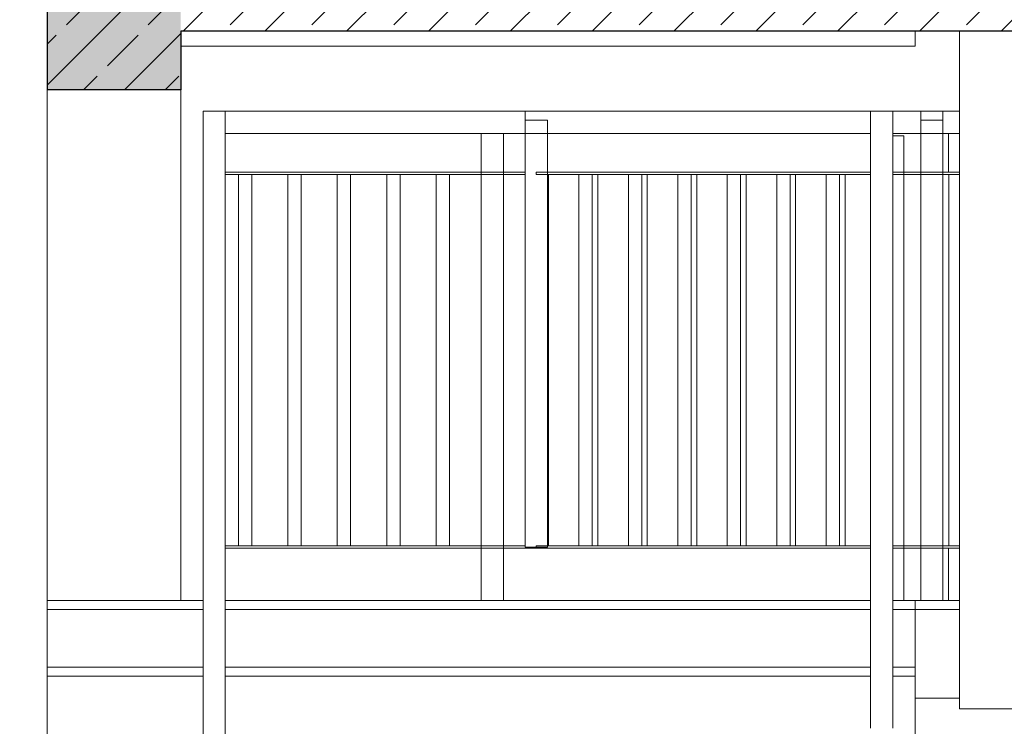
# Model space of a CAD drawing. Header units: centimetres. Extents: x -1103 to 10505, y -997 to 1780.
# Tile 26 of 102: x 1741 to 1962, y 481 to 640. Entities that reach past the tile are written whole.
import ezdxf

# ---------------------------------------------------------------- set-up
doc = ezdxf.new("R2010")
doc.units = ezdxf.units.CM
doc.header["$LTSCALE"] = 0.1
doc.header["$MEASUREMENT"] = 0
doc.linetypes.add('Wipeout_Contour', pattern=[1000, 0, -1000])
for name, color, linetype in [('2_barierki.K_IR', 7, 'Continuous'), ('2_barierki.PW_IR', 7, 'Continuous'), ('2_schody.K_IR', 7, 'Continuous'), ('2_stropy.ISTN', 7, 'Continuous'), ('2_słupy.K_IR', 7, 'Continuous'), ('2_ściany.K_IR', 7, 'Continuous'), ('5_wymiary.K_IR', 7, 'Continuous')]:
    doc.layers.add(name, color=color, linetype=linetype)
doc.styles.add('GENERATED_STYLE_3', font='txt')
doc.dimstyles.new('GENERATED_STYLE__1', dxfattribs={"dimtxt": 18, "dimasz": 9.178744, "dimexe": 0.18, "dimexo": 2, "dimgap": 0.09, "dimtad": 1, "dimtih": 1, "dimtoh": 1, "dimdec": 0, "dimzin": 0, "dimdsep": 46, "dimtxsty": 'GENERATED_STYLE_3', "dimblk": 'ARROWHEAD_2', "dimblk1": 'ARROWHEAD_2', "dimblk2": 'ARROWHEAD_2', "dimcen": 0.09, "dimclrd": 1, "dimclre": 1, "dimclrt": 1, "dimadec": 1, "dimazin": 0, "dimtfac": 1, "dimtdec": 4, "dimtmove": 0, "dimatfit": 3, "dimfxl": 1, "dimtolj": 1, "dimtzin": 0, "dimarcsym": 0})
doc.dimstyles.new('GENERATED_STYLE__2', dxfattribs={"dimtxt": 18, "dimasz": 9.178744, "dimexe": 0.18, "dimexo": 2, "dimgap": 0.09, "dimtad": 1, "dimdec": 0, "dimzin": 0, "dimdsep": 46, "dimtxsty": 'GENERATED_STYLE_3', "dimblk": 'ARROWHEAD_2', "dimblk1": 'ARROWHEAD_2', "dimblk2": 'ARROWHEAD_2', "dimcen": 0.09, "dimclrd": 1, "dimclre": 1, "dimclrt": 1, "dimadec": 1, "dimazin": 0, "dimtfac": 1, "dimtdec": 4, "dimtmove": 0, "dimatfit": 3, "dimfxl": 1, "dimtolj": 1, "dimtzin": 0, "dimarcsym": 0})
pattern_1 = [(45, (0, 0), (-9.19239, 9.19239), []), (45, (-4.596, 4.596), (-9.19239, 9.19239), [9.75, -3.25])]

# ---------------------------------------------------------------- blocks, each defined once
blk = doc.blocks.new('ElemPrzekroju_21_1')
at = {"layer": '2_słupy.K_IR', "color": 252, "linetype": 'Continuous', "lineweight": 0}
for p, q in [((1746.85, 509.5), (1746.85, 624.33)), ((1776.85, 509.5), (1776.85, 624.33))]:
    blk.add_line(p, q, dxfattribs=at)
blk = doc.blocks.new('ElemPrzekroju_84_1')
at = {"layer": '2_schody.K_IR', "color": 7, "linetype": 'Continuous', "lineweight": 15}
for p, q in [((1781.85, 509.5), (1746.85, 509.5)), ((1746.85, 507.5), (1746.85, 509.5)), ((1931.85, 509.5), (1786.85, 509.5)), ((1941.85, 509.5), (1936.85, 509.5)), ((1951.86, 509.5), (1941.85, 509.5)), ((1941.85, 507.5), (1941.85, 509.5))]:
    blk.add_line(p, q, dxfattribs=at)
blk = doc.blocks.new('ElemPrzekroju_85_1')
at = {"layer": '2_schody.K_IR', "color": 7, "linetype": 'Continuous', "lineweight": 15}
for p, q in [((1781.85, 494.5), (1746.85, 494.5)), ((1746.85, 492.5), (1746.85, 494.5)), ((1931.85, 494.5), (1786.85, 494.5)), ((1941.85, 494.5), (1936.85, 494.5)), ((1941.85, 492.5), (1941.85, 494.5))]:
    blk.add_line(p, q, dxfattribs=at)
blk = doc.blocks.new('ElemPrzekroju_87_1')
at = {"layer": '2_schody.K_IR', "color": 7, "linetype": 'Continuous', "lineweight": 15}
for p, q in [((1951.86, 637.5), (1951.86, 619.14)), ((2116.86, 619.14), (2116.86, 622.5)), ((1951.86, 617.26), (1951.86, 619.14)), ((2116.86, 619.14), (2116.86, 617.26)), ((1951.86, 615.39), (1951.86, 617.26)), ((1951.86, 613.51), (1951.86, 615.39)), ((2116.86, 617.26), (2116.86, 615.39)), ((2116.86, 615.39), (2116.86, 613.51)), ((1951.86, 611.64), (1951.86, 613.51)), ((2116.86, 613.51), (2116.86, 611.64)), ((1951.86, 609.76), (1951.86, 611.64)), ((2116.86, 611.64), (2116.86, 609.76)), ((1951.86, 607.89), (1951.86, 609.76)), ((2116.86, 609.76), (2116.86, 607.89)), ((1951.86, 606.01), (1951.86, 607.89)), ((2116.86, 607.89), (2116.86, 606.01)), ((1951.86, 604.14), (1951.86, 606.01)), ((1951.86, 601.64), (1951.86, 604.14)), ((2116.86, 606.01), (2116.86, 604.14)), ((2116.86, 604.14), (2116.86, 601.64)), ((1951.86, 599.14), (1951.86, 601.64)), ((2116.86, 601.64), (2116.86, 599.14)), ((1951.86, 596.64), (1951.86, 599.14)), ((2116.86, 599.14), (2116.86, 596.64)), ((1951.86, 594.14), (1951.86, 596.64)), ((2116.86, 596.64), (2116.86, 594.14)), ((1951.86, 591.64), (1951.86, 594.14)), ((2116.86, 594.14), (2116.86, 591.64)), ((1951.86, 589.14), (1951.86, 591.64)), ((2116.86, 591.64), (2116.86, 589.14)), ((1951.86, 587.26), (1951.86, 589.14)), ((2116.86, 589.14), (2116.86, 587.26)), ((1951.86, 585.39), (1951.86, 587.26)), ((2116.86, 587.26), (2116.86, 585.39)), ((1951.86, 583.51), (1951.86, 585.39)), ((2116.86, 585.39), (2116.86, 583.51)), ((1951.86, 581.64), (1951.86, 583.51)), ((2116.86, 583.51), (2116.86, 581.64)), ((1951.86, 579.76), (1951.86, 581.64)), ((1951.86, 577.89), (1951.86, 579.76)), ((2116.86, 581.64), (2116.86, 579.76)), ((2116.86, 579.76), (2116.86, 577.89)), ((1951.86, 576.01), (1951.86, 577.89)), ((2116.86, 577.89), (2116.86, 576.01)), ((1951.86, 574.14), (1951.86, 576.01)), ((2116.86, 576.01), (2116.86, 574.14)), ((1951.86, 571.64), (1951.86, 574.14)), ((2116.86, 574.14), (2116.86, 571.64)), ((1951.86, 569.14), (1951.86, 571.64)), ((2116.86, 571.64), (2116.86, 569.14)), ((1951.86, 566.64), (1951.86, 569.14)), ((2116.86, 569.14), (2116.86, 566.64)), ((1951.86, 564.14), (1951.86, 566.64)), ((2116.86, 566.64), (2116.86, 564.14)), ((1951.86, 561.64), (1951.86, 564.14)), ((2116.86, 564.14), (2116.86, 561.64)), ((1951.86, 559.14), (1951.86, 561.64)), ((2116.86, 561.64), (2116.86, 559.14)), ((1951.86, 557.26), (1951.86, 559.14)), ((2116.86, 559.14), (2116.86, 557.26)), ((1951.86, 555.39), (1951.86, 557.26)), ((1951.86, 553.51), (1951.86, 555.39)), ((2116.86, 557.26), (2116.86, 555.39)), ((2116.86, 555.39), (2116.86, 553.51)), ((1951.86, 551.64), (1951.86, 553.51)), ((2116.86, 553.51), (2116.86, 551.64)), ((1951.86, 549.76), (1951.86, 551.64)), ((2116.86, 551.64), (2116.86, 549.76)), ((1951.86, 547.89), (1951.86, 549.76)), ((2116.86, 549.76), (2116.86, 547.89)), ((1951.86, 546.01), (1951.86, 547.89)), ((2116.86, 547.89), (2116.86, 546.01)), ((1951.86, 544.14), (1951.86, 546.01)), ((2116.86, 546.01), (2116.86, 544.14)), ((1951.86, 542.26), (1951.86, 544.14)), ((1951.86, 540.39), (1951.86, 542.26)), ((2116.86, 544.14), (2116.86, 542.26)), ((2116.86, 542.26), (2116.86, 540.39)), ((1951.86, 538.51), (1951.86, 540.39)), ((2116.86, 540.39), (2116.86, 538.51)), ((1951.86, 536.64), (1951.86, 538.51)), ((2116.86, 538.51), (2116.86, 536.64)), ((1951.86, 534.76), (1951.86, 536.64)), ((2116.86, 536.64), (2116.86, 534.76)), ((1951.86, 532.89), (1951.86, 534.76)), ((2116.86, 534.76), (2116.86, 532.89)), ((1951.86, 531.01), (1951.86, 532.89)), ((1951.86, 529.14), (1951.86, 531.01)), ((2116.86, 532.89), (2116.86, 531.01)), ((2116.86, 531.01), (2116.86, 529.14)), ((1951.86, 527.26), (1951.86, 529.14)), ((2116.86, 529.14), (2116.86, 527.26)), ((1951.86, 525.39), (1951.86, 527.26)), ((2116.86, 527.26), (2116.86, 525.39)), ((1951.86, 524.76), (1951.86, 525.39)), ((1951.86, 524.14), (1951.86, 524.76)), ((2116.86, 525.39), (2116.86, 524.76)), ((2116.86, 524.76), (2116.86, 524.14)), ((1951.86, 522.89), (1951.86, 524.14)), ((1951.86, 521.64), (1951.86, 522.89)), ((2116.86, 524.14), (2116.86, 522.89)), ((2116.86, 522.89), (2116.86, 521.64)), ((1951.86, 520.39), (1951.86, 521.64)), ((1951.86, 519.14), (1951.86, 520.39)), ((2116.86, 521.64), (2116.86, 520.39)), ((2116.86, 520.39), (2116.86, 519.14)), ((1951.86, 518.51), (1951.86, 519.14)), ((1951.86, 517.89), (1951.86, 518.51)), ((1951.86, 516.01), (1951.86, 517.89)), ((2116.86, 519.14), (2116.86, 518.51)), ((2116.86, 518.51), (2116.86, 517.89)), ((2116.86, 517.89), (2116.86, 516.01)), ((1951.86, 514.14), (1951.86, 516.01)), ((2116.86, 516.01), (2116.86, 514.14)), ((1951.86, 512.26), (1951.86, 514.14)), ((2116.86, 514.14), (2116.86, 512.26)), ((1951.86, 510.39), (1951.86, 512.26)), ((2116.86, 512.26), (2116.86, 510.39)), ((1951.86, 509.76), (1951.86, 510.39)), ((1951.86, 509.14), (1951.86, 509.76)), ((1951.86, 507.89), (1951.86, 509.14)), ((2116.86, 510.39), (2116.86, 509.76)), ((2116.86, 509.76), (2116.86, 509.14)), ((2116.86, 509.14), (2116.86, 507.89)), ((1951.86, 506.64), (1951.86, 507.89)), ((2116.86, 507.89), (2116.86, 506.64)), ((1951.86, 505.39), (1951.86, 506.64)), ((1951.86, 504.14), (1951.86, 505.39)), ((2116.86, 506.64), (2116.86, 505.39)), ((2116.86, 505.39), (2116.86, 504.14)), ((1951.86, 503.51), (1951.86, 504.14)), ((1951.86, 502.89), (1951.86, 503.51)), ((1951.86, 501.01), (1951.86, 502.89)), ((2116.86, 504.14), (2116.86, 503.51)), ((2116.86, 503.51), (2116.86, 502.89)), ((2116.86, 502.89), (2116.86, 501.01)), ((1951.86, 499.14), (1951.86, 501.01)), ((2116.86, 501.01), (2116.86, 499.14)), ((1951.86, 496.64), (1951.86, 499.14)), ((2116.86, 499.14), (2116.86, 496.64)), ((1951.86, 494.14), (1951.86, 496.64)), ((2116.86, 496.64), (2116.86, 494.14)), ((1951.86, 491.64), (1951.86, 494.14)), ((2116.86, 494.14), (2116.86, 491.64)), ((1951.86, 489.14), (1951.86, 491.64)), ((2116.86, 491.64), (2116.86, 489.14)), ((1951.86, 486.64), (1951.86, 489.14)), ((2116.86, 489.14), (2116.86, 486.64)), ((1951.86, 485.14), (1951.86, 486.64)), ((2116.86, 485.14), (1951.86, 485.14)), ((2116.86, 486.64), (2116.86, 485.14))]:
    blk.add_line(p, q, dxfattribs=at)
blk = doc.blocks.new('ElemPrzekroju_88_1')
at = {"layer": '2_schody.K_IR', "color": 7, "linetype": 'Continuous', "lineweight": 15}
for p, q in [((1951.86, 507.5), (1941.85, 507.5)), ((1951.86, 487.5), (1941.85, 487.5))]:
    blk.add_line(p, q, dxfattribs=at)
blk = doc.blocks.new('ElemPrzekroju_114_1')
at = {"color": 254, "linetype": 'Wipeout_Contour', "lineweight": 0, "ltscale": 8209.679268}
blk.add_wipeout([(1776.85, 657.5), (1776.85, 637.5), (2116.85, 637.5), (2116.85, 657.5)], dxfattribs=at).dxf.layer = '2_stropy.ISTN'
at = {"layer": '2_stropy.ISTN', "linetype": 'Continuous', "lineweight": 0, "true_color": 0x000000}
h = blk.add_hatch(dxfattribs=at)
h.set_pattern_fill('Beton_zbrojony_0001', color=18, style=0, pattern_type=2)
h.set_pattern_definition(pattern_1)
h.paths.add_polyline_path([(1776.85, 657.5), (1776.85, 637.5), (2116.85, 637.5), (2116.85, 657.5)])
at = {"layer": '2_stropy.ISTN', "color": 7, "linetype": 'Continuous', "lineweight": 30}
blk.add_line((2116.85, 637.5), (1776.85, 637.5), dxfattribs=at)
blk = doc.blocks.new('ElemPrzekroju_127_1')
at = {"layer": '2_schody.K_IR', "color": 7, "linetype": 'Continuous', "lineweight": 15}
for p, q in [((1941.85, 634.14), (1941.85, 637.5)), ((1776.85, 634.14), (1941.85, 634.14))]:
    blk.add_line(p, q, dxfattribs=at)
blk = doc.blocks.new('ElemPrzekroju_202_1')
at = {"layer": '2_schody.K_IR', "color": 7, "linetype": 'Continuous', "lineweight": 15}
for p, q in [((1746.85, 494.5), (1746.85, 507.5)), ((1746.85, 507.5), (1781.85, 507.5)), ((1786.85, 507.5), (1931.85, 507.5)), ((1936.85, 507.5), (1941.85, 507.5)), ((1941.85, 494.5), (1941.85, 507.5))]:
    blk.add_line(p, q, dxfattribs=at)
blk = doc.blocks.new('ElemPrzekroju_203_1')
at = {"layer": '2_schody.K_IR', "color": 7, "linetype": 'Continuous', "lineweight": 15}
for p, q in [((1746.85, 479.5), (1746.85, 492.5)), ((1746.85, 492.5), (1781.85, 492.5)), ((1786.85, 492.5), (1931.85, 492.5)), ((1936.85, 492.5), (1941.85, 492.5)), ((1941.85, 479.5), (1941.85, 492.5))]:
    blk.add_line(p, q, dxfattribs=at)
blk = doc.blocks.new('ElemPrzekroju_244_1')
at = {"layer": '2_ściany.K_IR', "linetype": 'Continuous', "lineweight": 0, "true_color": 0xffaaaa}
blk.add_hatch(color=21, dxfattribs=at).paths.add_polyline_path([(1776.85, 1234.5), (1746.85, 1234.5), (1746.85, 624.33), (1776.85, 624.33)])
at = {"layer": '2_ściany.K_IR', "linetype": 'Continuous', "lineweight": 0, "true_color": 0x000000}
h = blk.add_hatch(dxfattribs=at)
h.set_pattern_fill('Beton_zbrojony_0001', color=18, style=0, pattern_type=2)
h.set_pattern_definition(pattern_1)
h.paths.add_polyline_path([(1776.85, 1234.5), (1746.85, 1234.5), (1746.85, 624.33), (1776.85, 624.33)])
at = {"layer": '2_ściany.K_IR', "color": 7, "linetype": 'Continuous', "lineweight": 30}
for p, q in [((1746.85, 1234.5), (1746.85, 624.33)), ((1776.85, 637.5), (1776.85, 624.33)), ((1776.85, 624.33), (1746.85, 624.33))]:
    blk.add_line(p, q, dxfattribs=at)
blk = doc.blocks.new('ElemPrzekroju_276_1')
at = {"layer": '2_barierki.K_IR', "color": 7, "linetype": 'Continuous', "lineweight": 0}
for p, q in [((1936.85, 619.5), (1943.11, 619.5)), ((1948.11, 619.5), (1951.86, 619.5)), ((1936.85, 614.5), (1943.11, 614.5)), ((1948.11, 614.5), (1951.86, 614.5))]:
    blk.add_line(p, q, dxfattribs=at)
blk = doc.blocks.new('ElemPrzekroju_277_1')
at = {"layer": '2_barierki.K_IR', "color": 7, "linetype": 'Continuous', "lineweight": 0}
for p, q in [((1936.85, 521.75), (1939.36, 521.75)), ((1936.85, 521.25), (1939.36, 521.25)), ((1939.36, 521.75), (1943.11, 521.75)), ((1939.36, 521.25), (1943.11, 521.25)), ((1943.11, 521.75), (1948.11, 521.75)), ((1943.11, 521.25), (1948.11, 521.25)), ((1948.11, 521.75), (1951.86, 521.75)), ((1948.11, 521.25), (1951.86, 521.25))]:
    blk.add_line(p, q, dxfattribs=at)
blk = doc.blocks.new('ElemPrzekroju_278_1')
at = {"layer": '2_barierki.K_IR', "color": 7, "linetype": 'Continuous', "lineweight": 0}
for p, q in [((1936.85, 605.75), (1939.36, 605.75)), ((1936.85, 605.25), (1939.36, 605.25)), ((1939.36, 605.75), (1943.11, 605.75)), ((1939.36, 605.25), (1943.11, 605.25)), ((1943.11, 605.75), (1948.11, 605.75)), ((1943.11, 605.25), (1948.11, 605.25)), ((1948.11, 605.75), (1951.86, 605.75)), ((1948.11, 605.25), (1951.86, 605.25))]:
    blk.add_line(p, q, dxfattribs=at)
blk = doc.blocks.new('ElemPrzekroju_306_1')
at = {"layer": '2_barierki.K_IR', "color": 7, "linetype": 'Continuous', "lineweight": 0}
for p, q in [((1786.85, 619.5), (1854.22, 619.5)), ((1786.85, 614.5), (1844.36, 614.5)), ((1849.36, 614.5), (1854.22, 614.5))]:
    blk.add_line(p, q, dxfattribs=at)
blk = doc.blocks.new('ElemPrzekroju_307_1')
at = {"layer": '2_barierki.K_IR', "color": 7, "linetype": 'Continuous', "lineweight": 0}
for p, q in [((1786.85, 521.75), (1844.36, 521.75)), ((1786.85, 521.25), (1844.36, 521.25)), ((1844.36, 521.75), (1849.36, 521.75)), ((1844.36, 521.25), (1849.36, 521.25)), ((1849.36, 521.75), (1854.22, 521.75)), ((1849.36, 521.25), (1856.72, 521.25))]:
    blk.add_line(p, q, dxfattribs=at)
blk = doc.blocks.new('ElemPrzekroju_308_1')
at = {"layer": '2_barierki.K_IR', "color": 7, "linetype": 'Continuous', "lineweight": 0}
for p, q in [((1786.85, 605.75), (1844.36, 605.75)), ((1786.85, 605.25), (1844.36, 605.25)), ((1844.36, 605.75), (1849.36, 605.75)), ((1844.36, 605.25), (1849.36, 605.25)), ((1849.36, 605.75), (1854.22, 605.75)), ((1849.36, 605.25), (1854.22, 605.25))]:
    blk.add_line(p, q, dxfattribs=at)
blk = doc.blocks.new('ElemPrzekroju_315_1')
at = {"layer": '2_barierki.K_IR', "color": 7, "linetype": 'Continuous', "lineweight": 0}
for p, q in [((1781.85, 619.5), (1786.85, 619.5)), ((1781.85, 479.5), (1781.85, 619.5)), ((1786.85, 479.5), (1786.85, 619.5))]:
    blk.add_line(p, q, dxfattribs=at)
blk = doc.blocks.new('ElemPrzekroju_366_1')
at = {"layer": '2_barierki.PW_IR', "color": 7, "linetype": 'Continuous', "lineweight": 0}
for p, q in [((1854.22, 617.5), (1854.22, 619.5)), ((1856.72, 619.5), (1854.22, 619.5)), ((1856.72, 614.5), (1854.22, 614.5))]:
    blk.add_line(p, q, dxfattribs=at)
blk = doc.blocks.new('ElemPrzekroju_367_1')
at = {"layer": '2_barierki.PW_IR', "color": 7, "linetype": 'Continuous', "lineweight": 0}
for p, q in [((1856.72, 619.5), (1931.85, 619.5)), ((1856.72, 614.5), (1859.22, 614.5)), ((1859.22, 614.5), (1931.85, 614.5))]:
    blk.add_line(p, q, dxfattribs=at)
blk = doc.blocks.new('ElemPrzekroju_368_1')
at = {"layer": '2_barierki.PW_IR', "color": 7, "linetype": 'Continuous', "lineweight": 0}
for p, q in [((1856.72, 521.75), (1856.72, 521.5)), ((1856.72, 521.75), (1859.22, 521.75)), ((1856.72, 521.5), (1856.72, 521.25)), ((1856.72, 521.25), (1931.85, 521.25)), ((1859.22, 521.75), (1931.85, 521.75))]:
    blk.add_line(p, q, dxfattribs=at)
blk = doc.blocks.new('ElemPrzekroju_369_1')
at = {"layer": '2_barierki.PW_IR', "color": 7, "linetype": 'Continuous', "lineweight": 0}
for p, q in [((1856.72, 605.75), (1856.72, 605.25)), ((1856.72, 605.75), (1859.22, 605.75)), ((1856.72, 605.25), (1859.22, 605.25)), ((1859.22, 605.75), (1931.85, 605.75)), ((1859.22, 605.25), (1931.85, 605.25))]:
    blk.add_line(p, q, dxfattribs=at)
blk = doc.blocks.new('ElemPrzekroju_370_1')
at = {"layer": '2_barierki.PW_IR', "color": 7, "linetype": 'Continuous', "lineweight": 0}
for p, q in [((1943.11, 619.5), (1943.11, 614.5)), ((1948.11, 619.5), (1943.11, 619.5)), ((1948.11, 614.5), (1948.11, 619.5)), ((1943.11, 614.5), (1948.11, 614.5))]:
    blk.add_line(p, q, dxfattribs=at)
blk = doc.blocks.new('ElemPrzekroju_548_1')
at = {"layer": '2_barierki.K_IR', "color": 7, "linetype": 'Continuous', "lineweight": 0}
for p, q in [((1931.85, 619.5), (1936.85, 619.5)), ((1931.85, 480.75), (1931.85, 619.5)), ((1936.85, 480.75), (1936.85, 619.5))]:
    blk.add_line(p, q, dxfattribs=at)
blk = doc.blocks.new('ElemPrzekroju_550_1')
at = {"layer": '2_barierki.K_IR', "color": 7, "linetype": 'Continuous', "lineweight": 0}
for p, q in [((1936.85, 613.94), (1939.36, 613.94)), ((1939.36, 605.75), (1939.36, 613.94)), ((1939.36, 605.25), (1939.36, 605.75)), ((1939.36, 521.75), (1939.36, 605.25)), ((1939.36, 521.25), (1939.36, 521.75)), ((1939.36, 509.5), (1939.36, 521.25))]:
    blk.add_line(p, q, dxfattribs=at)
blk = doc.blocks.new('ElemPrzekroju_551_1')
at = {"layer": '2_barierki.K_IR', "color": 7, "linetype": 'Continuous', "lineweight": 0}
blk.add_line((1949.47, 521.75), (1949.47, 605.25), dxfattribs=at)
blk = doc.blocks.new('ElemPrzekroju_606_1')
at = {"layer": '2_barierki.K_IR', "color": 7, "linetype": 'Continuous', "lineweight": 0}
for p, q in [((1844.36, 614.5), (1849.36, 614.5)), ((1844.36, 605.75), (1844.36, 614.5)), ((1849.36, 605.75), (1849.36, 614.5)), ((1844.36, 605.25), (1844.36, 605.75)), ((1844.36, 521.75), (1844.36, 605.25)), ((1849.36, 605.25), (1849.36, 605.75)), ((1849.36, 521.75), (1849.36, 605.25)), ((1844.36, 521.25), (1844.36, 521.75)), ((1844.36, 509.5), (1844.36, 521.25)), ((1849.36, 521.25), (1849.36, 521.75)), ((1849.36, 509.5), (1849.36, 521.25))]:
    blk.add_line(p, q, dxfattribs=at)
blk = doc.blocks.new('ElemPrzekroju_607_1')
at = {"layer": '2_barierki.K_IR', "color": 7, "linetype": 'Continuous', "lineweight": 0}
for p, q in [((1789.8, 521.75), (1789.8, 605.25)), ((1792.8, 521.75), (1792.8, 605.25))]:
    blk.add_line(p, q, dxfattribs=at)
blk = doc.blocks.new('ElemPrzekroju_608_1')
at = {"layer": '2_barierki.K_IR', "color": 7, "linetype": 'Continuous', "lineweight": 0}
for p, q in [((1800.91, 521.75), (1800.91, 605.25)), ((1803.91, 521.75), (1803.91, 605.25))]:
    blk.add_line(p, q, dxfattribs=at)
blk = doc.blocks.new('ElemPrzekroju_609_1')
at = {"layer": '2_barierki.K_IR', "color": 7, "linetype": 'Continuous', "lineweight": 0}
for p, q in [((1812.02, 521.75), (1812.02, 605.25)), ((1815.02, 521.75), (1815.02, 605.25))]:
    blk.add_line(p, q, dxfattribs=at)
blk = doc.blocks.new('ElemPrzekroju_610_1')
at = {"layer": '2_barierki.K_IR', "color": 7, "linetype": 'Continuous', "lineweight": 0}
for p, q in [((1823.14, 521.75), (1823.14, 605.25)), ((1826.14, 521.75), (1826.14, 605.25))]:
    blk.add_line(p, q, dxfattribs=at)
blk = doc.blocks.new('ElemPrzekroju_611_1')
at = {"layer": '2_barierki.K_IR', "color": 7, "linetype": 'Continuous', "lineweight": 0}
for p, q in [((1834.25, 521.75), (1834.25, 605.25)), ((1837.25, 521.75), (1837.25, 605.25))]:
    blk.add_line(p, q, dxfattribs=at)
blk = doc.blocks.new('ElemPrzekroju_612_1')
at = {"layer": '2_barierki.K_IR', "color": 7, "linetype": 'Continuous', "lineweight": 0}
for p, q in [((1949.36, 605.75), (1949.36, 614.5)), ((1949.36, 509.5), (1949.36, 521.25))]:
    blk.add_line(p, q, dxfattribs=at)
blk = doc.blocks.new('ElemPrzekroju_613_1')
at = {"layer": '2_barierki.K_IR', "color": 7, "linetype": 'Continuous', "lineweight": 0}
blk.add_line((1859.47, 521.75), (1859.47, 605.25), dxfattribs=at)
blk = doc.blocks.new('ElemPrzekroju_614_1')
at = {"layer": '2_barierki.K_IR', "color": 7, "linetype": 'Continuous', "lineweight": 0}
blk.add_line((1870.58, 521.75), (1870.58, 605.25), dxfattribs=at)
blk = doc.blocks.new('ElemPrzekroju_615_1')
at = {"layer": '2_barierki.K_IR', "color": 7, "linetype": 'Continuous', "lineweight": 0}
blk.add_line((1881.69, 521.75), (1881.69, 605.25), dxfattribs=at)
blk = doc.blocks.new('ElemPrzekroju_616_1')
at = {"layer": '2_barierki.K_IR', "color": 7, "linetype": 'Continuous', "lineweight": 0}
blk.add_line((1892.8, 521.75), (1892.8, 605.25), dxfattribs=at)
blk = doc.blocks.new('ElemPrzekroju_617_1')
at = {"layer": '2_barierki.K_IR', "color": 7, "linetype": 'Continuous', "lineweight": 0}
blk.add_line((1903.91, 521.75), (1903.91, 605.25), dxfattribs=at)
blk = doc.blocks.new('ElemPrzekroju_618_1')
at = {"layer": '2_barierki.K_IR', "color": 7, "linetype": 'Continuous', "lineweight": 0}
blk.add_line((1915.02, 521.75), (1915.02, 605.25), dxfattribs=at)
blk = doc.blocks.new('ElemPrzekroju_619_1')
at = {"layer": '2_barierki.K_IR', "color": 7, "linetype": 'Continuous', "lineweight": 0}
blk.add_line((1926.14, 521.75), (1926.14, 605.25), dxfattribs=at)
blk = doc.blocks.new('ElemPrzekroju_668_1')
at = {"layer": '2_barierki.PW_IR', "color": 7, "linetype": 'Continuous', "lineweight": 0}
for p, q in [((1943.11, 617.5), (1948.11, 617.5)), ((1943.11, 605.75), (1943.11, 614.5)), ((1948.11, 605.75), (1948.11, 614.5)), ((1943.11, 605.25), (1943.11, 605.75)), ((1943.11, 521.75), (1943.11, 605.25)), ((1948.11, 605.25), (1948.11, 605.75)), ((1948.11, 521.75), (1948.11, 605.25)), ((1943.11, 521.25), (1943.11, 521.75)), ((1943.11, 509.5), (1943.11, 521.25)), ((1948.11, 521.25), (1948.11, 521.75)), ((1948.11, 509.5), (1948.11, 521.25))]:
    blk.add_line(p, q, dxfattribs=at)
blk = doc.blocks.new('ElemPrzekroju_669_1')
at = {"layer": '2_barierki.PW_IR', "color": 7, "linetype": 'Continuous', "lineweight": 0}
for p, q in [((1866.33, 521.75), (1866.33, 605.25)), ((1869.33, 521.75), (1869.33, 605.25))]:
    blk.add_line(p, q, dxfattribs=at)
blk = doc.blocks.new('ElemPrzekroju_670_1')
at = {"layer": '2_barierki.PW_IR', "color": 7, "linetype": 'Continuous', "lineweight": 0}
for p, q in [((1877.44, 521.75), (1877.44, 605.25)), ((1880.44, 521.75), (1880.44, 605.25))]:
    blk.add_line(p, q, dxfattribs=at)
blk = doc.blocks.new('ElemPrzekroju_671_1')
at = {"layer": '2_barierki.PW_IR', "color": 7, "linetype": 'Continuous', "lineweight": 0}
for p, q in [((1888.55, 521.75), (1888.55, 605.25)), ((1891.55, 521.75), (1891.55, 605.25))]:
    blk.add_line(p, q, dxfattribs=at)
blk = doc.blocks.new('ElemPrzekroju_672_1')
at = {"layer": '2_barierki.PW_IR', "color": 7, "linetype": 'Continuous', "lineweight": 0}
for p, q in [((1899.66, 521.75), (1899.66, 605.25)), ((1902.66, 521.75), (1902.66, 605.25))]:
    blk.add_line(p, q, dxfattribs=at)
blk = doc.blocks.new('ElemPrzekroju_673_1')
at = {"layer": '2_barierki.PW_IR', "color": 7, "linetype": 'Continuous', "lineweight": 0}
for p, q in [((1910.77, 521.75), (1910.77, 605.25)), ((1913.77, 521.75), (1913.77, 605.25))]:
    blk.add_line(p, q, dxfattribs=at)
blk = doc.blocks.new('ElemPrzekroju_674_1')
at = {"layer": '2_barierki.PW_IR', "color": 7, "linetype": 'Continuous', "lineweight": 0}
for p, q in [((1921.88, 521.75), (1921.88, 605.25)), ((1924.88, 521.75), (1924.88, 605.25))]:
    blk.add_line(p, q, dxfattribs=at)
blk = doc.blocks.new('ElemPrzekroju_675_1')
at = {"layer": '2_barierki.PW_IR', "color": 7, "linetype": 'Continuous', "lineweight": 0}
for p, q in [((1854.22, 617.5), (1859.22, 617.5)), ((1854.22, 521.5), (1854.22, 617.5)), ((1859.22, 614.5), (1859.22, 617.5)), ((1859.22, 605.75), (1859.22, 614.5)), ((1859.22, 605.25), (1859.22, 605.75)), ((1859.22, 521.75), (1859.22, 605.25)), ((1854.22, 521.5), (1856.72, 521.5)), ((1856.72, 521.5), (1859.22, 521.5)), ((1859.22, 521.5), (1859.22, 521.75))]:
    blk.add_line(p, q, dxfattribs=at)
blk = doc.blocks.new('*D693')
at = {"layer": '5_wymiary.K_IR', "color": 1, "linetype": 'Continuous', "lineweight": 0}
for p, q in [((1591.14, 672.44), (1591.14, 690.55)), ((1746.85, 672.44), (1746.85, 690.55)), ((1594.63, 687.53), (1587.66, 675.46)), ((1743.37, 675.46), (1750.34, 687.53)), ((1585.24, 681.5), (1591.14, 681.5)), ((1591.14, 681.5), (1746.85, 681.5)), ((1746.85, 681.5), (1752.76, 681.5))]:
    blk.add_line(p, q, dxfattribs=at)
at = {"layer": '5_wymiary.K_IR', "color": 1, "lineweight": 0, "insert": (1644, 684.8), "char_height": 18, "attachment_point": 7, "style": 'GENERATED_STYLE_3'}
blk.add_mtext('\\A1;{\\pql;\\fArial|b0|i1|c238|p38;155\\fArial|b0|i1|c238|p38;\\A1{\\H.66x;\\S5^  ;}}', dxfattribs=at)
at = {"color": 254, "linetype": 'Wipeout_Contour', "lineweight": 0, "ltscale": 7230.457743}
blk.add_wipeout([(1644, 685.1), (1693.99, 685.1), (1693.99, 703.1), (1644, 703.1)], dxfattribs=at).dxf.layer = '5_wymiary.K_IR'
blk = doc.blocks.new('ARROWHEAD_2')
at = {"color": 0, "linetype": 'Continuous', "lineweight": 0}
for p, q in [((-0.378, -0.655), (0.378, 0.655)), ((0, 0), (-1, 0))]:
    blk.add_line(p, q, dxfattribs=at)
blk = doc.blocks.new('*D701')
at = {"layer": '5_wymiary.K_IR', "color": 1, "linetype": 'Continuous', "lineweight": 0}
for p, q in [((1707.95, 627.82), (1720.03, 620.84)), ((1723.05, 624.33), (1704.93, 624.33)), ((1713.99, 359.5), (1713.99, 624.33)), ((1707.95, 362.99), (1720.03, 356.01)), ((1723.05, 359.5), (1704.93, 359.5)), ((1713.99, 353.59), (1713.99, 359.5))]:
    blk.add_line(p, q, dxfattribs=at)
at = {"color": 254, "linetype": 'Wipeout_Contour', "lineweight": 0, "ltscale": 7084.742646}
blk.add_wipeout([(1710.39, 471.43), (1710.39, 512.4), (1692.39, 512.4), (1692.39, 471.43)], dxfattribs=at).dxf.layer = '5_wymiary.K_IR'
at = {"layer": '5_wymiary.K_IR', "color": 1, "lineweight": 0, "insert": (1710.39, 471.43), "char_height": 18, "attachment_point": 7, "rotation": 90, "style": 'GENERATED_STYLE_3'}
blk.add_mtext('\\A1;{\\pql;\\fArial|b0|i1|c238|p38;265}', dxfattribs=at)
blk = doc.blocks.new('*D702')
at = {"layer": '5_wymiary.K_IR', "color": 1, "linetype": 'Continuous', "lineweight": 0}
for p, q in [((1713.99, 1254.5), (1713.99, 1260.41)), ((1720.03, 1251.01), (1707.95, 1257.99)), ((1723.05, 1254.5), (1704.93, 1254.5)), ((1713.99, 624.33), (1713.99, 1254.5)), ((1707.95, 627.82), (1720.03, 620.84)), ((1723.05, 624.33), (1704.93, 624.33))]:
    blk.add_line(p, q, dxfattribs=at)
at = {"color": 254, "linetype": 'Wipeout_Contour', "lineweight": 0, "ltscale": 7774.379387}
blk.add_wipeout([(1710.39, 918.93), (1710.39, 959.9), (1692.39, 959.9), (1692.39, 918.93)], dxfattribs=at).dxf.layer = '5_wymiary.K_IR'
at = {"layer": '5_wymiary.K_IR', "color": 1, "lineweight": 0, "insert": (1710.39, 918.93), "char_height": 18, "attachment_point": 7, "rotation": 90, "style": 'GENERATED_STYLE_3'}
blk.add_mtext('\\A1;{\\pql;\\fArial|b0|i1|c238|p38;630}', dxfattribs=at)

msp = doc.modelspace()

# ---------------------------------------------------------------- block references
at = {"layer": '2_barierki.K_IR', "lineweight": 0}
for name in ['ElemPrzekroju_315_1', 'ElemPrzekroju_306_1', 'ElemPrzekroju_548_1', 'ElemPrzekroju_276_1', 'ElemPrzekroju_606_1', 'ElemPrzekroju_550_1', 'ElemPrzekroju_612_1', 'ElemPrzekroju_308_1', 'ElemPrzekroju_607_1', 'ElemPrzekroju_608_1', 'ElemPrzekroju_609_1', 'ElemPrzekroju_610_1', 'ElemPrzekroju_611_1', 'ElemPrzekroju_613_1', 'ElemPrzekroju_614_1', 'ElemPrzekroju_615_1', 'ElemPrzekroju_616_1', 'ElemPrzekroju_617_1', 'ElemPrzekroju_618_1', 'ElemPrzekroju_619_1', 'ElemPrzekroju_278_1', 'ElemPrzekroju_551_1', 'ElemPrzekroju_307_1', 'ElemPrzekroju_277_1']:
    msp.add_blockref(name, (0, 0), dxfattribs=at)
at = {"layer": '2_barierki.PW_IR', "lineweight": 0}
for name in ['ElemPrzekroju_366_1', 'ElemPrzekroju_367_1', 'ElemPrzekroju_370_1', 'ElemPrzekroju_675_1', 'ElemPrzekroju_668_1', 'ElemPrzekroju_369_1', 'ElemPrzekroju_669_1', 'ElemPrzekroju_670_1', 'ElemPrzekroju_671_1', 'ElemPrzekroju_672_1', 'ElemPrzekroju_673_1', 'ElemPrzekroju_674_1', 'ElemPrzekroju_368_1']:
    msp.add_blockref(name, (0, 0), dxfattribs=at)
at = {"layer": '2_schody.K_IR', "lineweight": 0}
for name in ['ElemPrzekroju_87_1', 'ElemPrzekroju_84_1', 'ElemPrzekroju_202_1', 'ElemPrzekroju_88_1', 'ElemPrzekroju_85_1', 'ElemPrzekroju_203_1']:
    msp.add_blockref(name, (0, 0), dxfattribs=at)
at = {"layer": '2_słupy.K_IR', "lineweight": 0}
msp.add_blockref('ElemPrzekroju_21_1', (0, 0), dxfattribs=at)

# ---------------------------------------------------------------- next in the draw order: block references
at = {"layer": '2_stropy.ISTN', "lineweight": 0}
msp.add_blockref('ElemPrzekroju_114_1', (0, 0), dxfattribs=at)

# ---------------------------------------------------------------- next in the draw order: block references
at = {"layer": '2_schody.K_IR', "lineweight": 0}
msp.add_blockref('ElemPrzekroju_127_1', (0, 0), dxfattribs=at)
at = {"layer": '2_ściany.K_IR', "lineweight": 0}
msp.add_blockref('ElemPrzekroju_244_1', (0, 0), dxfattribs=at)

# ---------------------------------------------------------------- next in the draw order: dimensions: what is measured, and where the dimension line sits
at = {"layer": '5_wymiary.K_IR', "color": 1, "linetype": 'Continuous', "lineweight": 0}
dim = msp.add_linear_dim(base=(1746.85, 681.5), p1=(1591.14, 771), p2=(1746.85, 557.33), dimstyle='GENERATED_STYLE__1', dxfattribs=at)
dim.commit()
dim.dimension.update_dxf_attribs({"geometry": '*D693', "text_midpoint": (1688.89, 694.1), "dimtype": 160})

# ---------------------------------------------------------------- next in the draw order: dimensions: what is measured, and where the dimension line sits
dim = msp.add_linear_dim(base=(1713.99, 624.33), p1=(1744.35, 359.5), p2=(1746.85, 624.33), angle=90, dimstyle='GENERATED_STYLE__2', dxfattribs=at)
dim.commit()
dim.dimension.update_dxf_attribs({"geometry": '*D701', "text_midpoint": (1701.39, 492.01), "dimtype": 160, "text_rotation": 90})

# ---------------------------------------------------------------- next in the draw order: dimensions: what is measured, and where the dimension line sits
dim = msp.add_linear_dim(base=(1713.99, 1254.5), p1=(1746.85, 624.33), p2=(1746.85, 1254.5), angle=90, dimstyle='GENERATED_STYLE__2', dxfattribs=at)
dim.commit()
dim.dimension.update_dxf_attribs({"geometry": '*D702', "text_midpoint": (1701.39, 939.51), "dimtype": 160, "text_rotation": 90})

doc.saveas('drawing.dxf')
